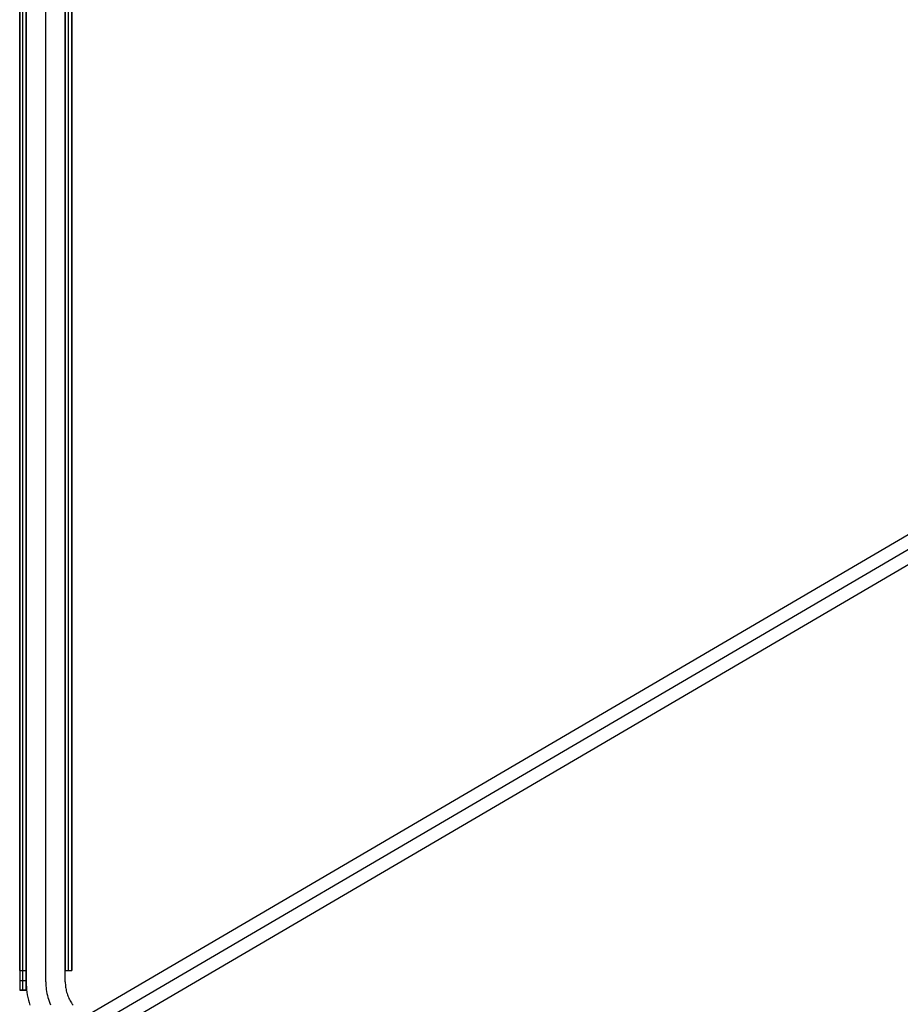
# Model space of a CAD drawing. Header units: millimetres. Extents: x -356 to 356, y -410 to 410.
# Tile 4 of 126: x -356 to -288, y -204 to -128. Entities that reach past the tile are written whole.
import ezdxf

# ---------------------------------------------------------------- set-up
doc = ezdxf.new("R2010")
doc.units = ezdxf.units.MM
doc.header["$MEASUREMENT"] = 0
doc.layers.add('1', color=7, linetype='Continuous')

msp = doc.modelspace()

# ---------------------------------------------------------------- linework, layer by layer
at = {"layer": '1', "color": 252}
for points in [[(-356, 201.572), (-356, -202.428)], [(-356, 201.572), (-356, -202.428)], [(-355.75, -202.428), (-355.75, 201.572)], [(-355.5, -201.784), (-355.5, 201.784)], [(-355.5, -202.428), (-355.5, 201.572)], [(-355.5, 201.572), (-355.5, -202.428)], [(-354, -201.784), (-354, 201.784)], [(-354, -201.784), (-354, 201.784)], [(-352.5, -201.784), (-352.5, 201.784)], [(-356, -200.928), (-356, 200.072)], [(-355.5, -200.928), (-355.5, 200.072)], [(-354, -200.928), (-354, 200.072)], [(-354, -200.928), (-354, 200.072)], [(-352.5, -200.928), (-352.5, 200.072)], [(-352.5, 200.072), (-352.5, -200.928)], [(-352.5, -200.928), (-352.5, 200.072)], [(-352.25, -200.928), (-352.25, 200.072)], [(-352, 200.072), (-352, -200.928)], [(-352, 200.072), (-352, -200.928)], [(-352, -200.928), (-352, 200.072)], [(-356, -200.928), (-355.5, -200.928)], [(-352.5, -200.928), (-352, -200.928)], [(-352.5, -200.928), (-352, -200.928)], [(-356, -201.678), (-355.5, -201.678)], [(-355.5, -201.784), (-355.497, -201.987), (-355.486, -202.189), (-355.469, -202.391), (-355.445, -202.592), (-355.415, -202.793), (-355.377, -202.992), (-355.333, -203.19), (-355.282, -203.386), (-355.225, -203.58)], [(-354, -201.784), (-353.997, -201.936), (-353.99, -202.088), (-353.977, -202.239), (-353.959, -202.39), (-353.936, -202.54), (-353.908, -202.69), (-353.875, -202.838), (-353.837, -202.985), (-353.794, -203.131), (-353.746, -203.275), (-353.693, -203.418), (-353.635, -203.559)], [(-354, -201.784), (-353.997, -201.936), (-353.99, -202.088), (-353.977, -202.239), (-353.959, -202.39), (-353.936, -202.54), (-353.908, -202.69), (-353.875, -202.838), (-353.837, -202.985), (-353.794, -203.131), (-353.746, -203.275), (-353.693, -203.418), (-353.635, -203.559)], [(-352.5, -201.784), (-352.498, -201.885), (-352.493, -201.986), (-352.485, -202.087), (-352.473, -202.188), (-352.457, -202.288), (-352.439, -202.388), (-352.417, -202.487), (-352.391, -202.585), (-352.362, -202.682), (-352.33, -202.778), (-352.295, -202.873), (-352.257, -202.967), (-352.215, -203.059), (-352.171, -203.15), (-352.123, -203.24), (-352.072, -203.328), (-352.019, -203.414), (-351.962, -203.498), (-351.903, -203.58)], [(-356, -202.428), (-355.5, -202.428)], [(-356, -202.428), (-355.5, -202.428)], [(-355.5, -202.428), (-356, -202.428)]]:
    msp.add_lwpolyline(points, dxfattribs=at)
at = {"layer": '1', "color": 252, "extrusion": (-0.116707, -0.06831, 0.990814)}
for points in [[(-0.871, -455.333), (-0.871, -73.759)], [(0.129, -455.333), (0.129, -73.759)], [(0.129, -455.333), (0.129, -73.759)], [(1.129, -455.333), (1.129, -73.759)]]:
    msp.add_lwpolyline(points, dxfattribs=at)
at = {"layer": '1', "color": 252, "extrusion": (0.248134, 0.14326, 0.958074)}
for points in [[(-1.554, 281.045), (-1.554, 197.282)], [(-2.554, 281.045), (-2.554, 197.282)], [(-2.554, 281.045), (-2.554, 197.282)], [(-3.554, 281.045), (-3.554, 197.282)]]:
    msp.add_lwpolyline(points, dxfattribs=at)
at = {"layer": '1', "color": 252, "extrusion": (0.829716, 0.479037, -0.286521)}
msp.add_lwpolyline([(-1.554, -482.348), (-1.554, -482.314), (-1.556, -482.279), (-1.559, -482.244), (-1.563, -482.21), (-1.569, -482.176), (-1.575, -482.141), (-1.583, -482.108), (-1.592, -482.074), (-1.602, -482.041), (-1.613, -482.008), (-1.626, -481.976), (-1.639, -481.944), (-1.654, -481.912), (-1.669, -481.881), (-1.686, -481.851), (-1.704, -481.821), (-1.723, -481.792), (-1.742, -481.763), (-1.763, -481.735), (-1.785, -481.708), (-1.808, -481.682), (-1.831, -481.657), (-1.856, -481.632), (-1.881, -481.608), (-1.907, -481.585), (-1.934, -481.563), (-1.962, -481.542), (-1.99, -481.522), (-2.019, -481.503), (-2.049, -481.485), (-2.079, -481.468), (-2.11, -481.452), (-2.141, -481.437), (-2.173, -481.424), (-2.205, -481.411), (-2.238, -481.399), (-2.271, -481.389), (-2.305, -481.38), (-2.338, -481.372), (-2.372, -481.365), (-2.407, -481.359), (-2.441, -481.355), (-2.476, -481.351), (-2.51, -481.349), (-2.545, -481.348), (-2.58, -481.349), (-2.614, -481.35), (-2.649, -481.353), (-2.683, -481.357), (-2.718, -481.362), (-2.752, -481.368), (-2.786, -481.376), (-2.819, -481.384), (-2.853, -481.394), (-2.886, -481.405), (-2.918, -481.417), (-2.95, -481.43), (-2.982, -481.445), (-3.013, -481.46), (-3.043, -481.476), (-3.073, -481.494), (-3.103, -481.513), (-3.131, -481.532), (-3.159, -481.553), (-3.187, -481.574), (-3.213, -481.597), (-3.239, -481.62), (-3.264, -481.644), (-3.288, -481.669), (-3.311, -481.695), (-3.333, -481.722), (-3.354, -481.749), (-3.375, -481.777), (-3.394, -481.806), (-3.412, -481.836), (-3.43, -481.866), (-3.446, -481.897), (-3.461, -481.928), (-3.475, -481.96), (-3.488, -481.992), (-3.5, -482.024), (-3.51, -482.057), (-3.52, -482.091), (-3.528, -482.124), (-3.535, -482.158), (-3.541, -482.193), (-3.546, -482.227), (-3.55, -482.262), (-3.552, -482.296), (-3.553, -482.331), (-3.553, -482.366), (-3.552, -482.4), (-3.55, -482.435), (-3.546, -482.469), (-3.541, -482.504), (-3.535, -482.538), (-3.528, -482.572), (-3.52, -482.606), (-3.51, -482.639), (-3.5, -482.672), (-3.488, -482.705), (-3.475, -482.737), (-3.461, -482.769), (-3.446, -482.8), (-3.43, -482.831), (-3.412, -482.861), (-3.394, -482.89), (-3.375, -482.919), (-3.354, -482.947), (-3.333, -482.975), (-3.311, -483.001), (-3.288, -483.027), (-3.264, -483.052), (-3.239, -483.076), (-3.213, -483.1), (-3.187, -483.122), (-3.159, -483.144), (-3.131, -483.164), (-3.103, -483.184), (-3.073, -483.202), (-3.043, -483.22), (-3.013, -483.236), (-2.982, -483.252), (-2.95, -483.266), (-2.918, -483.279), (-2.886, -483.291), (-2.853, -483.302), (-2.819, -483.312), (-2.786, -483.321), (-2.752, -483.328), (-2.718, -483.335), (-2.683, -483.34), (-2.649, -483.344), (-2.614, -483.346), (-2.58, -483.348), (-2.545, -483.348), (-2.51, -483.347), (-2.476, -483.345), (-2.441, -483.342), (-2.407, -483.337), (-2.372, -483.332), (-2.338, -483.325), (-2.305, -483.317), (-2.271, -483.307), (-2.238, -483.297), (-2.205, -483.286), (-2.173, -483.273), (-2.141, -483.259), (-2.11, -483.244), (-2.079, -483.228), (-2.049, -483.211), (-2.019, -483.193), (-1.99, -483.174), (-1.962, -483.154), (-1.934, -483.133), (-1.907, -483.111), (-1.881, -483.088), (-1.856, -483.064), (-1.831, -483.04), (-1.808, -483.014), (-1.785, -482.988), (-1.763, -482.961), (-1.742, -482.933), (-1.723, -482.905), (-1.704, -482.876), (-1.686, -482.846), (-1.669, -482.815), (-1.654, -482.784), (-1.639, -482.753), (-1.626, -482.721), (-1.613, -482.688), (-1.602, -482.656), (-1.592, -482.622), (-1.583, -482.589), (-1.575, -482.555), (-1.569, -482.521), (-1.563, -482.487), (-1.559, -482.452), (-1.556, -482.418), (-1.554, -482.383), (-1.554, -482.348)], dxfattribs=at)
at = {"layer": '1', "color": 252, "extrusion": (1, 0, 0)}
for points in [[(-202.428, -383.1), (-200.928, -381.6)], [(-200.928, -381.6), (-202.428, -383.1)], [(-202.428, -383.1), (-200.928, -381.6)], [(-200.928, -379.6), (-200.928, -380.1)], [(-200.928, -381.6), (-200.928, -386.6)], [(-200.928, -386.6), (-200.928, -381.6)], [(-202.428, -455.1), (-202.428, -383.1)], [(-202.428, -455.1), (-202.428, -383.1)], [(-202.428, -383.1), (-202.428, -455.1)]]:
    msp.add_lwpolyline(points, dxfattribs=at)
at = {"layer": '1', "color": 252, "extrusion": (0, 1, 0)}
for points in [[(352, -381.6), (352, -381.556), (352.002, -381.511), (352.005, -381.466), (352.008, -381.42), (352.013, -381.375), (352.018, -381.329), (352.025, -381.282), (352.033, -381.236), (352.043, -381.19), (352.053, -381.143), (352.064, -381.096), (352.077, -381.05), (352.091, -381.003), (352.106, -380.957), (352.123, -380.91), (352.14, -380.864), (352.159, -380.818), (352.179, -380.772), (352.201, -380.727), (352.223, -380.681), (352.247, -380.637), (352.272, -380.592), (352.299, -380.549), (352.326, -380.506), (352.355, -380.463), (352.384, -380.421), (352.415, -380.38), (352.447, -380.339), (352.48, -380.3), (352.515, -380.261), (352.55, -380.223), (352.586, -380.186), (352.623, -380.15), (352.661, -380.115), (352.7, -380.08), (352.739, -380.047), (352.78, -380.015), (352.821, -379.984), (352.863, -379.955), (352.906, -379.926), (352.949, -379.899), (352.992, -379.872), (353.037, -379.847), (353.081, -379.823), (353.127, -379.801), (353.172, -379.779), (353.218, -379.759), (353.264, -379.74), (353.31, -379.723), (353.357, -379.706), (353.403, -379.691), (353.45, -379.677), (353.496, -379.664), (353.543, -379.653), (353.59, -379.643), (353.636, -379.633), (353.682, -379.625), (353.729, -379.618), (353.775, -379.613), (353.82, -379.608), (353.866, -379.605), (353.911, -379.602), (353.956, -379.6), (354, -379.6), (354.044, -379.6), (354.089, -379.602), (354.134, -379.605), (354.18, -379.608), (354.225, -379.613), (354.271, -379.618), (354.318, -379.625), (354.364, -379.633), (354.41, -379.643), (354.457, -379.653), (354.504, -379.664), (354.55, -379.677), (354.597, -379.691), (354.643, -379.706), (354.69, -379.723), (354.736, -379.74), (354.782, -379.759), (354.828, -379.779), (354.873, -379.801), (354.919, -379.823), (354.963, -379.847), (355.008, -379.872), (355.051, -379.899), (355.094, -379.926), (355.137, -379.955), (355.179, -379.984), (355.22, -380.015), (355.261, -380.047), (355.3, -380.08), (355.339, -380.115), (355.377, -380.15), (355.414, -380.186), (355.45, -380.223), (355.485, -380.261), (355.52, -380.3), (355.553, -380.339), (355.585, -380.38), (355.616, -380.421), (355.645, -380.463), (355.674, -380.506), (355.701, -380.549), (355.728, -380.592), (355.753, -380.637), (355.777, -380.681), (355.799, -380.727), (355.821, -380.772), (355.841, -380.818), (355.86, -380.864), (355.877, -380.91), (355.894, -380.957), (355.909, -381.003), (355.923, -381.05), (355.936, -381.096), (355.947, -381.143), (355.957, -381.19), (355.967, -381.236), (355.975, -381.282), (355.982, -381.329), (355.987, -381.375), (355.992, -381.42), (355.995, -381.466), (355.998, -381.511), (356, -381.556), (356, -381.6)], [(355.5, -381.6), (355.5, -381.567), (355.499, -381.533), (355.497, -381.499), (355.494, -381.465), (355.49, -381.431), (355.486, -381.396), (355.481, -381.362), (355.475, -381.327), (355.468, -381.292), (355.46, -381.257), (355.452, -381.222), (355.442, -381.187), (355.432, -381.152), (355.42, -381.117), (355.408, -381.083), (355.395, -381.048), (355.381, -381.013), (355.365, -380.979), (355.349, -380.945), (355.332, -380.911), (355.315, -380.878), (355.296, -380.844), (355.276, -380.812), (355.255, -380.779), (355.234, -380.747), (355.212, -380.716), (355.189, -380.685), (355.165, -380.655), (355.14, -380.625), (355.114, -380.596), (355.088, -380.567), (355.061, -380.539), (355.033, -380.512), (355.004, -380.486), (354.975, -380.46), (354.945, -380.435), (354.915, -380.411), (354.884, -380.388), (354.853, -380.366), (354.821, -380.345), (354.788, -380.324), (354.756, -380.304), (354.722, -380.285), (354.689, -380.268), (354.655, -380.251), (354.621, -380.235), (354.587, -380.219), (354.552, -380.205), (354.517, -380.192), (354.483, -380.18), (354.448, -380.168), (354.413, -380.158), (354.378, -380.148), (354.343, -380.14), (354.308, -380.132), (354.273, -380.125), (354.238, -380.119), (354.204, -380.114), (354.169, -380.11), (354.135, -380.106), (354.101, -380.103), (354.067, -380.101), (354.033, -380.1), (354, -380.1), (353.967, -380.1), (353.933, -380.101), (353.899, -380.103), (353.865, -380.106), (353.831, -380.11), (353.796, -380.114), (353.762, -380.119), (353.727, -380.125), (353.692, -380.132), (353.657, -380.14), (353.622, -380.148), (353.587, -380.158), (353.552, -380.168), (353.517, -380.18), (353.483, -380.192), (353.448, -380.205), (353.413, -380.219), (353.379, -380.235), (353.345, -380.251), (353.311, -380.268), (353.278, -380.285), (353.244, -380.304), (353.212, -380.324), (353.179, -380.345), (353.147, -380.366), (353.116, -380.388), (353.085, -380.411), (353.055, -380.435), (353.025, -380.46), (352.996, -380.486), (352.967, -380.512), (352.939, -380.539), (352.912, -380.567), (352.886, -380.596), (352.86, -380.625), (352.835, -380.655), (352.811, -380.685), (352.788, -380.716), (352.766, -380.747), (352.745, -380.779), (352.724, -380.812), (352.704, -380.844), (352.685, -380.878), (352.668, -380.911), (352.651, -380.945), (352.635, -380.979), (352.619, -381.013), (352.605, -381.048), (352.592, -381.083), (352.58, -381.117), (352.568, -381.152), (352.558, -381.187), (352.548, -381.222), (352.54, -381.257), (352.532, -381.292), (352.525, -381.327), (352.519, -381.362), (352.514, -381.396), (352.51, -381.431), (352.506, -381.465), (352.503, -381.499), (352.501, -381.533), (352.5, -381.567), (352.5, -381.6)], [(355.5, -381.6), (355.499, -381.548), (355.496, -381.497), (355.492, -381.445), (355.486, -381.394), (355.478, -381.342), (355.468, -381.292), (355.456, -381.241), (355.443, -381.191), (355.428, -381.141), (355.411, -381.092), (355.393, -381.044), (355.373, -380.996), (355.351, -380.949), (355.328, -380.903), (355.303, -380.857), (355.277, -380.813), (355.249, -380.769), (355.22, -380.727), (355.189, -380.685), (355.156, -380.645), (355.123, -380.605), (355.088, -380.567), (355.051, -380.53), (355.014, -380.495), (354.975, -380.46), (354.935, -380.427), (354.894, -380.396), (354.852, -380.366), (354.809, -380.337), (354.765, -380.31), (354.72, -380.284), (354.674, -380.26), (354.627, -380.238), (354.58, -380.217), (354.532, -380.197), (354.483, -380.18), (354.434, -380.164), (354.384, -380.15), (354.334, -380.138), (354.283, -380.127), (354.232, -380.118), (354.181, -380.111), (354.129, -380.106), (354.078, -380.102), (354.026, -380.1), (353.974, -380.1), (353.922, -380.102), (353.871, -380.106), (353.819, -380.111), (353.768, -380.118), (353.717, -380.127), (353.666, -380.138), (353.616, -380.15), (353.566, -380.164), (353.517, -380.18), (353.468, -380.197), (353.42, -380.217), (353.373, -380.238), (353.326, -380.26), (353.28, -380.284), (353.235, -380.31), (353.191, -380.337), (353.148, -380.366), (353.106, -380.396), (353.065, -380.427), (353.025, -380.46), (352.986, -380.495), (352.949, -380.53), (352.912, -380.567), (352.877, -380.605), (352.844, -380.645), (352.811, -380.685), (352.78, -380.727), (352.751, -380.769), (352.723, -380.813), (352.697, -380.857), (352.672, -380.903), (352.649, -380.949), (352.627, -380.996), (352.607, -381.044), (352.589, -381.092), (352.572, -381.141), (352.557, -381.191), (352.544, -381.241), (352.532, -381.292), (352.522, -381.342), (352.514, -381.394), (352.508, -381.445), (352.504, -381.497), (352.501, -381.548), (352.5, -381.6)], [(352.5, -381.6), (352.501, -381.652), (352.504, -381.703), (352.508, -381.755), (352.514, -381.806), (352.522, -381.858), (352.532, -381.908), (352.544, -381.959), (352.557, -382.009), (352.572, -382.059), (352.589, -382.108), (352.607, -382.156), (352.627, -382.204), (352.649, -382.251), (352.672, -382.297), (352.697, -382.343), (352.723, -382.387), (352.751, -382.431), (352.78, -382.473), (352.811, -382.515), (352.844, -382.555), (352.877, -382.595), (352.912, -382.633), (352.949, -382.67), (352.986, -382.705), (353.025, -382.74), (353.065, -382.773), (353.106, -382.804), (353.148, -382.834), (353.191, -382.863), (353.235, -382.89), (353.28, -382.916), (353.326, -382.94), (353.373, -382.962), (353.42, -382.983), (353.468, -383.003), (353.517, -383.02), (353.566, -383.036), (353.616, -383.05), (353.666, -383.062), (353.717, -383.073), (353.768, -383.082), (353.819, -383.089), (353.871, -383.094), (353.922, -383.098), (353.974, -383.1), (354.026, -383.1), (354.078, -383.098), (354.129, -383.094), (354.181, -383.089), (354.232, -383.082), (354.283, -383.073), (354.334, -383.062), (354.384, -383.05), (354.434, -383.036), (354.483, -383.02), (354.532, -383.003), (354.58, -382.983), (354.627, -382.962), (354.674, -382.94), (354.72, -382.916), (354.765, -382.89), (354.809, -382.863), (354.852, -382.834), (354.894, -382.804), (354.935, -382.773), (354.975, -382.74), (355.014, -382.705), (355.051, -382.67), (355.088, -382.633), (355.123, -382.595), (355.156, -382.555), (355.189, -382.515), (355.22, -382.473), (355.249, -382.431), (355.277, -382.387), (355.303, -382.343), (355.328, -382.297), (355.351, -382.251), (355.373, -382.204), (355.393, -382.156), (355.411, -382.108), (355.428, -382.059), (355.443, -382.009), (355.456, -381.959), (355.468, -381.908), (355.478, -381.858), (355.486, -381.806), (355.492, -381.755), (355.496, -381.703), (355.499, -381.652), (355.5, -381.6)]]:
    msp.add_lwpolyline(points, dxfattribs=at)

doc.saveas('drawing.dxf')
